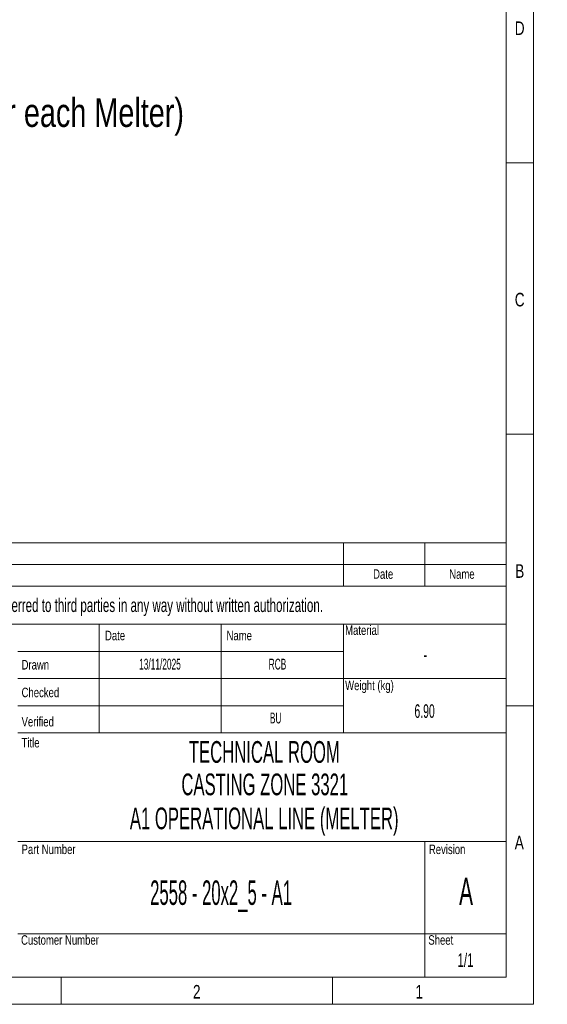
# Model space of a CAD drawing. Header units: millimetres. Extents: x 15 to 592, y 5 to 415.
# Tile 11 of 12: x 494 to 592, y 5 to 186. Entities that reach past the tile are written whole.
import ezdxf

# ---------------------------------------------------------------- set-up
doc = ezdxf.new("R2010")
doc.units = ezdxf.units.MM
doc.layers.add('COTAS', color=166, linetype='Continuous')
doc.layers.add('SLD-0', color=179, linetype='Continuous')
doc.styles.add('SLDTEXTSTYLE0', font='TXT', dxfattribs={"width": 0.75})
doc.styles.add('SLDTEXTSTYLE1', font='TXT', dxfattribs={"width": 0.574367})
doc.styles.add('SLDTEXTSTYLE2', font='TXT', dxfattribs={"width": 0.638186})
doc.styles.add('SLDTEXTSTYLE3', font='TXT', dxfattribs={"width": 0.510549})

msp = doc.modelspace()

# ---------------------------------------------------------------- linework, layer by layer
at = {"color": 7, "linetype": 'Continuous', "lineweight": 18}
for p, q in [((589, 415), (589, 5)), ((584, 410), (584, 10)), ((584, 160), (589, 160)), ((584, 110), (589, 110)), ((404, 90), (584, 90)), ((554, 90), (554, 82)), ((569, 90), (569, 82)), ((584, 90), (584, 10)), ((404, 86), (584, 86)), ((404, 82), (584, 82)), ((404, 75), (584, 75)), ((509, 75), (509, 55)), ((531.5, 75), (531.5, 55)), ((554, 75), (554, 70)), ((554, 70), (494, 70)), ((554, 70), (554, 65)), ((554, 65), (494, 65)), ((554, 65), (554, 60)), ((554, 65), (584, 65)), ((554, 60), (494, 60)), ((554, 60), (554, 55)), ((584, 60), (589, 60)), ((494, 55), (509, 55)), ((509, 55), (531.5, 55)), ((531.5, 55), (554, 55)), ((554, 55), (584, 55)), ((494, 35), (584, 35)), ((569, 35), (569, 10)), ((494, 18), (584, 18)), ((584, 10), (20, 10)), ((404, 10), (584, 10)), ((502, 10), (502, 5)), ((552, 10), (552, 5)), ((589, 5), (15, 5))]:
    msp.add_line(p, q, dxfattribs=at)

# ---------------------------------------------------------------- texts
at = {"color": 7, "linetype": 'Continuous', "lineweight": 0}
for s, insert, char_height, attachment_point, style in [('D', (586.47135, 186.06267), 2.5, 2, 'SLDTEXTSTYLE0'), ('C', (586.47396, 136.06267), 2.5, 2, 'SLDTEXTSTYLE0'), ('B', (586.4809, 86.06267), 2.5, 2, 'SLDTEXTSTYLE0'), ('Date', (561.32058, 85.13631), 1.75, 2, 'SLDTEXTSTYLE0'), ('Name', (575.83281, 85.13631), 1.75, 2, 'SLDTEXTSTYLE0'), ('Material', (554.31017, 74.79649), 1.75, 1, 'SLDTEXTSTYLE0'), ('Date', (510.07035, 73.81161), 1.75, 1, 'SLDTEXTSTYLE0'), ('Name', (532.46556, 73.81161), 1.75, 1, 'SLDTEXTSTYLE0'), ('Drawn', (494.70003, 68.42429), 1.75, 1, 'SLDTEXTSTYLE0'), ('Weight (kg)', (554.31017, 64.62334), 1.75, 1, 'SLDTEXTSTYLE0'), ('Checked', (494.70003, 63.32744), 1.75, 1, 'SLDTEXTSTYLE0'), ('Verified', (494.70003, 57.93582), 1.75, 1, 'SLDTEXTSTYLE0'), ('Title', (494.70003, 54.07419), 1.75, 1, 'SLDTEXTSTYLE0'), ('Part Number', (494.70003, 34.42461), 1.75, 1, 'SLDTEXTSTYLE0'), ('Revision', (569.74402, 34.42461), 1.75, 1, 'SLDTEXTSTYLE0'), ('A', (586.40017, 36.06267), 2.5, 2, 'SLDTEXTSTYLE0'), ('2558 - 20x2_5 - A1', (531.45664, 27.81843), 4.5, 2, 'SLDTEXTSTYLE3'), ('Customer Number', (494.6026, 17.72408), 1.75, 1, 'SLDTEXTSTYLE0'), ('Sheet', (569.64658, 17.72408), 1.75, 1, 'SLDTEXTSTYLE0'), ('2', (526.97483, 8.56267), 2.5, 2, 'SLDTEXTSTYLE0'), ('1', (567.97483, 8.56267), 2.5, 2, 'SLDTEXTSTYLE0')]:
    msp.add_mtext(s, dxfattribs=dict(at, insert=insert, char_height=char_height, attachment_point=attachment_point, style=style))
at = {"layer": 'COTAS', "insert": (444.39131, 171.92097), "char_height": 5.2916667, "attachment_point": 1, "style": 'SLDTEXTSTYLE0'}
msp.add_mtext('QTY: 4 units (one for each Melter)', dxfattribs=at)
at = {"layer": 'SLD-0', "color": 7, "attachment_point": 2}
for s, insert, char_height, style in [('This drawing is property of INSERTEC. Must not be copied or transferred to third parties in any way without written authorization.', (489.52452, 79.76737), 2.5, 'SLDTEXTSTYLE2'), ('-', (569.09125, 70.67163), 2.5, 'SLDTEXTSTYLE1'), ('13/11/2025', (520.19939, 68.66294), 2, 'SLDTEXTSTYLE1'), ('RCB', (541.85295, 68.66294), 2, 'SLDTEXTSTYLE1'), ('6.90', (568.95465, 60.26743), 2.5, 'SLDTEXTSTYLE1'), ('BU', (541.51573, 58.74879), 2, 'SLDTEXTSTYLE1'), ('TECHNICAL ROOM', (539.43008, 53.48919), 4, 'SLDTEXTSTYLE1'), ('CASTING ZONE 3321', (539.51141, 47.51473), 4, 'SLDTEXTSTYLE1'), ('A1 OPERATIONAL LINE (MELTER)', (539.40723, 41.25275), 4, 'SLDTEXTSTYLE1'), ('A', (576.59481, 28.30463), 5, 'SLDTEXTSTYLE1'), ('1/1', (576.49515, 14.40205), 2.5, 'SLDTEXTSTYLE2')]:
    msp.add_mtext(s, dxfattribs=dict(at, insert=insert, char_height=char_height, style=style))

doc.saveas('drawing.dxf')
